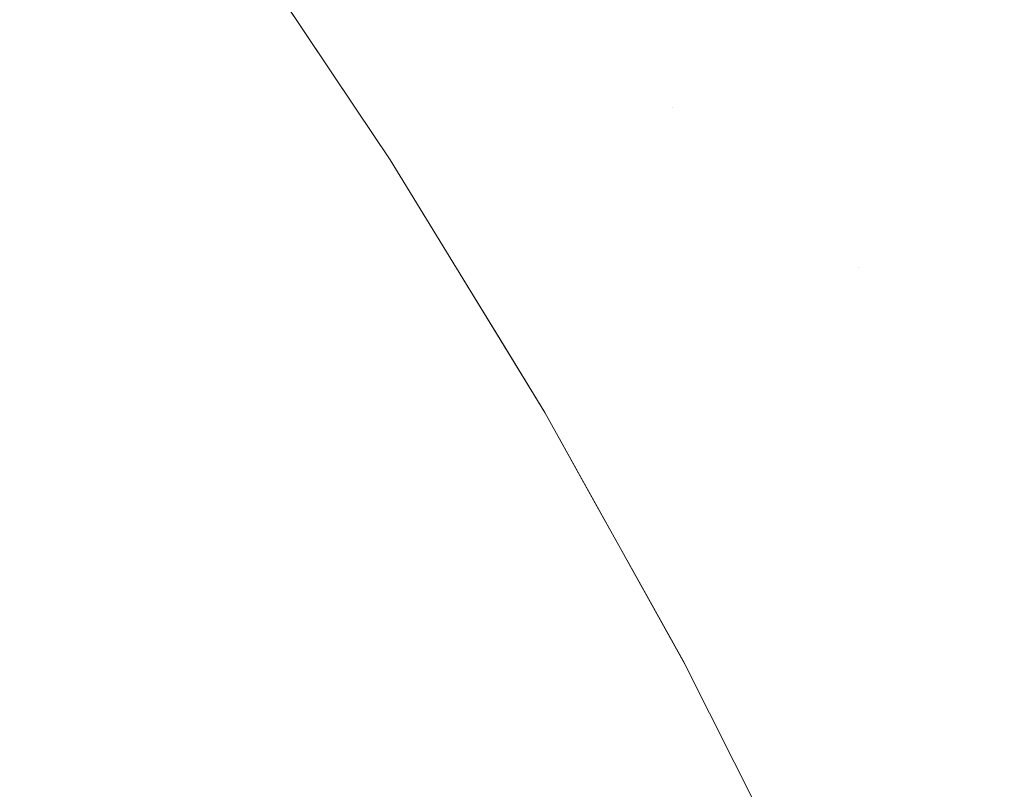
# Model space of a CAD drawing. Header units: centimetres. Extents: x -35.1 to 36.2, y 4.2 to 6.
# Tile 180 of 256: x -11.15929 to -11.14686, y 5.93542 to 5.94514. Entities that reach past the tile are written whole.
import ezdxf

# ---------------------------------------------------------------- set-up
doc = ezdxf.new("R2010")
doc.units = ezdxf.units.CM
doc.header["$LTSCALE"] = 2.54
doc.layers.add('Lucido design-1', color=7, linetype='Continuous')

# ---------------------------------------------------------------- blocks, each defined once
blk = doc.blocks.new('Gruppo-4-1')
at = {"color": 7, "linetype": 'Continuous', "lineweight": 9}
for points, invisible_edges in [([(-11.155722, 5.945032, -2276.92217), (-11.156755, 5.946575, -2276.92217), (-11.156403, 5.946049, -2276.72217), (-11.155047, 5.944025, -2276.72217)], 10), ([(-11.155764, 5.945021, -2276.925294), (-11.156452, 5.946033, -2276.925294), (-11.156755, 5.946575, -2276.92217), (-11.155722, 5.945032, -2276.92217)], 11), ([(36.079692, 5.946387, -2276.233469), (-34.952766, 5.946387, -2276.233469), (-34.952766, 5.942474, -2276.231539), (36.079692, 5.942474, -2276.231539)], 5), ([(-11.159162, 5.946252, -2276.940757), (-11.158465, 5.945256, -2276.940757), (-11.159205, 5.944971, -2276.943786), (-11.159897, 5.94596, -2276.943786)], 15), ([(-11.155019, 5.944032, -2276.72045), (-11.155047, 5.944025, -2276.72217), (-11.156403, 5.946049, -2276.72217), (-11.156321, 5.946055, -2276.718698)], 13), ([(-11.156321, 5.946055, -2276.718698), (-11.154965, 5.944032, -2276.71873), (-11.155019, 5.944032, -2276.72045)], 11), ([(-11.154875, 5.944032, -2276.717011), (-11.154965, 5.944032, -2276.71873), (-11.156321, 5.946055, -2276.718698), (-11.156231, 5.946055, -2276.716964)], 15), ([(-11.156231, 5.946055, -2276.716964), (-11.156104, 5.946055, -2276.715231), (-11.154749, 5.944032, -2276.715295), (-11.154875, 5.944032, -2276.717011)], 15), ([(-11.154588, 5.944032, -2276.713581), (-11.154749, 5.944032, -2276.715295), (-11.156104, 5.946055, -2276.715231), (-11.155941, 5.946055, -2276.713501)], 15), ([(-11.155941, 5.946055, -2276.713501), (-11.155742, 5.946055, -2276.711775), (-11.154391, 5.944032, -2276.71187), (-11.154588, 5.944032, -2276.713581)], 15), ([(-11.154158, 5.944032, -2276.710162), (-11.154391, 5.944032, -2276.71187), (-11.155742, 5.946055, -2276.711775), (-11.155507, 5.946055, -2276.710052)], 15), ([(-11.155507, 5.946055, -2276.710052), (-11.155237, 5.946055, -2276.708333), (-11.15389, 5.944032, -2276.708459), (-11.154158, 5.944032, -2276.710162)], 15), ([(-11.153587, 5.944032, -2276.706762), (-11.15389, 5.944032, -2276.708459), (-11.155237, 5.946055, -2276.708333), (-11.154931, 5.946055, -2276.70662)], 15), ([(-11.154931, 5.946055, -2276.70662), (-11.15459, 5.946055, -2276.704912), (-11.153249, 5.944032, -2276.705069), (-11.153587, 5.944032, -2276.706762)], 15), ([(-11.152877, 5.944032, -2276.703383), (-11.153249, 5.944032, -2276.705069), (-11.15459, 5.946055, -2276.704912), (-11.154214, 5.946055, -2276.70321)], 15), ([(-11.154214, 5.946055, -2276.70321), (-11.153804, 5.946055, -2276.701515), (-11.15247, 5.944032, -2276.701704), (-11.152877, 5.944032, -2276.703383)], 15), ([(-11.152029, 5.944032, -2276.700032), (-11.15247, 5.944032, -2276.701704), (-11.153804, 5.946055, -2276.701515), (-11.153358, 5.946055, -2276.699828)], 15), ([(-11.153358, 5.946055, -2276.699828), (-11.152879, 5.946055, -2276.698148), (-11.151554, 5.944032, -2276.698368), (-11.152029, 5.944032, -2276.700032)], 15), ([(-11.151046, 5.944032, -2276.696712), (-11.151554, 5.944032, -2276.698368), (-11.152879, 5.946055, -2276.698148), (-11.15182, 5.946055, -2276.694816)], 15), ([(-11.15182, 5.946055, -2276.694816), (-11.150504, 5.944032, -2276.695065), (-11.151046, 5.944032, -2276.696712)], 11), ([(-11.150628, 5.946055, -2276.691522), (-11.149324, 5.944032, -2276.691801), (-11.150504, 5.944032, -2276.695065), (-11.15182, 5.946055, -2276.694816)], 15), ([(-11.149308, 5.946055, -2276.68827), (-11.148016, 5.944032, -2276.68858), (-11.149324, 5.944032, -2276.691801), (-11.150628, 5.946055, -2276.691522)], 15), ([(-11.147863, 5.946055, -2276.685066), (-11.146584, 5.944032, -2276.685405), (-11.148016, 5.944032, -2276.68858), (-11.149308, 5.946055, -2276.68827)], 15), ([(-11.146297, 5.946055, -2276.681913), (-11.145031, 5.944032, -2276.68228), (-11.146584, 5.944032, -2276.685405), (-11.147863, 5.946055, -2276.685066)], 15), ([(-11.159897, 5.94596, -2276.943786), (-11.159205, 5.944971, -2276.943786), (-11.160052, 5.944644, -2276.946785), (-11.160739, 5.945626, -2276.946785)], 15), ([(-11.15623, 5.944846, -2276.931524), (-11.156915, 5.945854, -2276.931524), (-11.156626, 5.945966, -2276.928414), (-11.155939, 5.944955, -2276.928414)], 15), ([(-11.155939, 5.944955, -2276.928414), (-11.156626, 5.945966, -2276.928414), (-11.156452, 5.946033, -2276.925294), (-11.155764, 5.945021, -2276.925294)], 15), ([(-11.156636, 5.944694, -2276.934621), (-11.157319, 5.945698, -2276.934621), (-11.156915, 5.945854, -2276.931524), (-11.15623, 5.944846, -2276.931524)], 15), ([(-11.157156, 5.944499, -2276.9377), (-11.157836, 5.945499, -2276.9377), (-11.157319, 5.945698, -2276.934621), (-11.156636, 5.944694, -2276.934621)], 15), ([(-11.157789, 5.944262, -2276.940757), (-11.158465, 5.945256, -2276.940757), (-11.157836, 5.945499, -2276.9377), (-11.157156, 5.944499, -2276.9377)], 15), ([(-11.158532, 5.943983, -2276.943786), (-11.159205, 5.944971, -2276.943786), (-11.158465, 5.945256, -2276.940757), (-11.157789, 5.944262, -2276.940757)], 15), ([(-11.159384, 5.943664, -2276.946785), (-11.160052, 5.944644, -2276.946785), (-11.159205, 5.944971, -2276.943786), (-11.158532, 5.943983, -2276.943786)], 15), ([(-11.155939, 5.944955, -2276.928414), (-11.155271, 5.943947, -2276.928414), (-11.155564, 5.94384, -2276.931524), (-11.15623, 5.944846, -2276.931524)], 15), ([(-11.155764, 5.945021, -2276.925294), (-11.155095, 5.944011, -2276.925294), (-11.155271, 5.943947, -2276.928414), (-11.155939, 5.944955, -2276.928414)], 15), ([(-11.155722, 5.945032, -2276.92217), (-11.155047, 5.944025, -2276.92217), (-11.155095, 5.944011, -2276.925294), (-11.155764, 5.945021, -2276.925294)], 14), ([(-11.155047, 5.944025, -2276.72217), (-11.155047, 5.944025, -2276.92217), (-11.155722, 5.945032, -2276.92217)], 9), ([(-11.15623, 5.944846, -2276.931524), (-11.155564, 5.94384, -2276.931524), (-11.155972, 5.943691, -2276.934621), (-11.156636, 5.944694, -2276.934621)], 15), ([(-11.156636, 5.944694, -2276.934621), (-11.155972, 5.943691, -2276.934621), (-11.156496, 5.943501, -2276.9377), (-11.157156, 5.944499, -2276.9377)], 15), ([(-11.157156, 5.944499, -2276.9377), (-11.156496, 5.943501, -2276.9377), (-11.157132, 5.943269, -2276.940757), (-11.157789, 5.944262, -2276.940757)], 15), ([(-11.157789, 5.944262, -2276.940757), (-11.157132, 5.943269, -2276.940757), (-11.15788, 5.942996, -2276.943786), (-11.158532, 5.943983, -2276.943786)], 15), ([(-11.158532, 5.943983, -2276.943786), (-11.15788, 5.942996, -2276.943786), (-11.158736, 5.942684, -2276.946785), (-11.159384, 5.943664, -2276.946785)], 15), ([(-11.154918, 5.942835, -2276.931524), (-11.155564, 5.94384, -2276.931524), (-11.155271, 5.943947, -2276.928414), (-11.154624, 5.94294, -2276.928414)], 15), ([(-11.154624, 5.94294, -2276.928414), (-11.155271, 5.943947, -2276.928414), (-11.155095, 5.944011, -2276.925294), (-11.154447, 5.943002, -2276.925294)], 15), ([(-11.154447, 5.943002, -2276.925294), (-11.155095, 5.944011, -2276.925294), (-11.155047, 5.944025, -2276.92217), (-11.15461, 5.943372, -2276.92217)], 11), ([(-11.15461, 5.943372, -2276.72217), (-11.155047, 5.944025, -2276.72217), (-11.155019, 5.944032, -2276.72045)], 10), ([(-11.155047, 5.944025, -2276.72217), (-11.15461, 5.943372, -2276.72217), (-11.15461, 5.943372, -2276.92217), (-11.155047, 5.944025, -2276.92217)], 10), ([(-11.15461, 5.943372, -2276.72217), (-11.155019, 5.944032, -2276.72045), (-11.153741, 5.942016, -2276.720464)], 11), ([(-11.155019, 5.944032, -2276.72045), (-11.154965, 5.944032, -2276.71873), (-11.153687, 5.942016, -2276.71876), (-11.153741, 5.942016, -2276.720464)], 15), ([(-11.153598, 5.942016, -2276.717056), (-11.153687, 5.942016, -2276.71876), (-11.154965, 5.944032, -2276.71873), (-11.154875, 5.944032, -2276.717011)], 15), ([(-11.154875, 5.944032, -2276.717011), (-11.154749, 5.944032, -2276.715295), (-11.153474, 5.942016, -2276.715354), (-11.153598, 5.942016, -2276.717056)], 15), ([(-11.153314, 5.942016, -2276.713655), (-11.153474, 5.942016, -2276.715354), (-11.154749, 5.944032, -2276.715295), (-11.154588, 5.944032, -2276.713581)], 15), ([(-11.154588, 5.944032, -2276.713581), (-11.154391, 5.944032, -2276.71187), (-11.153118, 5.942016, -2276.711959), (-11.153314, 5.942016, -2276.713655)], 15), ([(-11.152888, 5.942016, -2276.710267), (-11.153118, 5.942016, -2276.711959), (-11.154391, 5.944032, -2276.71187), (-11.154158, 5.944032, -2276.710162)], 15), ([(-11.154158, 5.944032, -2276.710162), (-11.15389, 5.944032, -2276.708459), (-11.152622, 5.942016, -2276.708578), (-11.152888, 5.942016, -2276.710267)], 15), ([(-11.152322, 5.942016, -2276.706895), (-11.152622, 5.942016, -2276.708578), (-11.15389, 5.944032, -2276.708459), (-11.153587, 5.944032, -2276.706762)], 15), ([(-11.153587, 5.944032, -2276.706762), (-11.153249, 5.944032, -2276.705069), (-11.151987, 5.942016, -2276.705218), (-11.152322, 5.942016, -2276.706895)], 15), ([(-11.151618, 5.942016, -2276.703546), (-11.151987, 5.942016, -2276.705218), (-11.153249, 5.944032, -2276.705069), (-11.152877, 5.944032, -2276.703383)], 15), ([(-11.152877, 5.944032, -2276.703383), (-11.15247, 5.944032, -2276.701704), (-11.151214, 5.942016, -2276.701881), (-11.151618, 5.942016, -2276.703546)], 15), ([(-11.150777, 5.942016, -2276.700224), (-11.151214, 5.942016, -2276.701881), (-11.15247, 5.944032, -2276.701704), (-11.152029, 5.944032, -2276.700032)], 15), ([(-11.152029, 5.944032, -2276.700032), (-11.151554, 5.944032, -2276.698368), (-11.150306, 5.942016, -2276.698574), (-11.150777, 5.942016, -2276.700224)], 15), ([(-11.149802, 5.942016, -2276.696933), (-11.150306, 5.942016, -2276.698574), (-11.151554, 5.944032, -2276.698368), (-11.151046, 5.944032, -2276.696712)], 15), ([(-11.151046, 5.944032, -2276.696712), (-11.150504, 5.944032, -2276.695065), (-11.149266, 5.942016, -2276.695301), (-11.149802, 5.942016, -2276.696933)], 15), ([(-11.148697, 5.942016, -2276.693678), (-11.149266, 5.942016, -2276.695301), (-11.150504, 5.944032, -2276.695065), (-11.149324, 5.944032, -2276.691801)], 15), ([(-11.149324, 5.944032, -2276.691801), (-11.148095, 5.942016, -2276.692065), (-11.148697, 5.942016, -2276.693678)], 11), ([(-11.148095, 5.942016, -2276.692065), (-11.149324, 5.944032, -2276.691801), (-11.148016, 5.944032, -2276.68858), (-11.146799, 5.942016, -2276.688871)], 15), ([(-11.146799, 5.942016, -2276.688871), (-11.148016, 5.944032, -2276.68858), (-11.146584, 5.944032, -2276.685405), (-11.145379, 5.942016, -2276.685724)], 15), ([(-11.155329, 5.94269, -2276.934621), (-11.155972, 5.943691, -2276.934621), (-11.155564, 5.94384, -2276.931524), (-11.154918, 5.942835, -2276.931524)], 15), ([(-11.155855, 5.942504, -2276.9377), (-11.156496, 5.943501, -2276.9377), (-11.155972, 5.943691, -2276.934621), (-11.155329, 5.94269, -2276.934621)], 15), ([(-11.159384, 5.943664, -2276.946785), (-11.158736, 5.942684, -2276.946785), (-11.1597, 5.942333, -2276.94975), (-11.160343, 5.943304, -2276.94975)], 15), ([(-11.156494, 5.942277, -2276.940757), (-11.157132, 5.943269, -2276.940757), (-11.156496, 5.943501, -2276.9377), (-11.155855, 5.942504, -2276.9377)], 15), ([(-11.153775, 5.942006, -2276.92217), (-11.15461, 5.943372, -2276.92217), (-11.15461, 5.943372, -2276.72217), (-11.153775, 5.942006, -2276.72217)], 10), ([(-11.153741, 5.942016, -2276.720464), (-11.153775, 5.942006, -2276.72217), (-11.15461, 5.943372, -2276.72217)], 9), ([(-11.15461, 5.943372, -2276.92217), (-11.153775, 5.942006, -2276.92217), (-11.153818, 5.941995, -2276.925294), (-11.154447, 5.943002, -2276.925294)], 14), ([(-11.157246, 5.942011, -2276.943786), (-11.15788, 5.942996, -2276.943786), (-11.157132, 5.943269, -2276.940757), (-11.156494, 5.942277, -2276.940757)], 15), ([(-11.158108, 5.941706, -2276.946785), (-11.158736, 5.942684, -2276.946785), (-11.15788, 5.942996, -2276.943786), (-11.157246, 5.942011, -2276.943786)], 15), ([(-11.154447, 5.943002, -2276.925294), (-11.153818, 5.941995, -2276.925294), (-11.153996, 5.941934, -2276.928414), (-11.154624, 5.94294, -2276.928414)], 15), ([(-11.154918, 5.942835, -2276.931524), (-11.154292, 5.941832, -2276.931524), (-11.154704, 5.94169, -2276.934621), (-11.155329, 5.94269, -2276.934621)], 15), ([(-11.154624, 5.94294, -2276.928414), (-11.153996, 5.941934, -2276.928414), (-11.154292, 5.941832, -2276.931524), (-11.154918, 5.942835, -2276.931524)], 15), ([(-11.159077, 5.941363, -2276.94975), (-11.1597, 5.942333, -2276.94975), (-11.158736, 5.942684, -2276.946785), (-11.158108, 5.941706, -2276.946785)], 15), ([(-11.155329, 5.94269, -2276.934621), (-11.154704, 5.94169, -2276.934621), (-11.155233, 5.941509, -2276.9377), (-11.155855, 5.942504, -2276.9377)], 15), ([(36.079692, 5.942474, -2276.231539), (-34.952766, 5.942474, -2276.231539), (-34.952766, 5.93848, -2276.229782), (36.079692, 5.93848, -2276.229782)], 5), ([(-11.155855, 5.942504, -2276.9377), (-11.155233, 5.941509, -2276.9377), (-11.155876, 5.941287, -2276.940757), (-11.156494, 5.942277, -2276.940757)], 15), ([(-11.16015, 5.940983, -2276.952675), (-11.160768, 5.941944, -2276.952675), (-11.1597, 5.942333, -2276.94975), (-11.159077, 5.941363, -2276.94975)], 15), ([(-11.156494, 5.942277, -2276.940757), (-11.155876, 5.941287, -2276.940757), (-11.156632, 5.941027, -2276.943786), (-11.157246, 5.942011, -2276.943786)], 15), ([(-11.157246, 5.942011, -2276.943786), (-11.156632, 5.941027, -2276.943786), (-11.157498, 5.940729, -2276.946785), (-11.158108, 5.941706, -2276.946785)], 15), ([(-11.153387, 5.940931, -2276.928414), (-11.153996, 5.941934, -2276.928414), (-11.153818, 5.941995, -2276.925294), (-11.153208, 5.94099, -2276.925294)], 15), ([(-11.153208, 5.94099, -2276.925294), (-11.153818, 5.941995, -2276.925294), (-11.153775, 5.942006, -2276.92217), (-11.153161, 5.941003, -2276.92217)], 11), ([(-11.152658, 5.94018, -2276.72217), (-11.153775, 5.942006, -2276.72217), (-11.153741, 5.942016, -2276.720464)], 10), ([(-11.153775, 5.942006, -2276.72217), (-11.152658, 5.94018, -2276.72217), (-11.152658, 5.94018, -2276.92217), (-11.153161, 5.941003, -2276.92217)], 10), ([(-11.153161, 5.941003, -2276.92217), (-11.153775, 5.942006, -2276.92217), (-11.153775, 5.942006, -2276.72217)], 10), ([(-11.153741, 5.942016, -2276.720464), (-11.15254, 5.940007, -2276.720479), (-11.152658, 5.94018, -2276.72217)], 11), ([(-11.153741, 5.942016, -2276.720464), (-11.153687, 5.942016, -2276.71876), (-11.152487, 5.940007, -2276.718788), (-11.15254, 5.940007, -2276.720479)], 15), ([(-11.152399, 5.940007, -2276.717098), (-11.152487, 5.940007, -2276.718788), (-11.153687, 5.942016, -2276.71876), (-11.153598, 5.942016, -2276.717056)], 15), ([(-11.153598, 5.942016, -2276.717056), (-11.153474, 5.942016, -2276.715354), (-11.152275, 5.940007, -2276.71541), (-11.152399, 5.940007, -2276.717098)], 15), ([(-11.152117, 5.940007, -2276.713725), (-11.152275, 5.940007, -2276.71541), (-11.153474, 5.942016, -2276.715354), (-11.153314, 5.942016, -2276.713655)], 15), ([(-11.153314, 5.942016, -2276.713655), (-11.153118, 5.942016, -2276.711959), (-11.151923, 5.940007, -2276.712043), (-11.152117, 5.940007, -2276.713725)], 15), ([(-11.151694, 5.940007, -2276.710364), (-11.151923, 5.940007, -2276.712043), (-11.153118, 5.942016, -2276.711959), (-11.152888, 5.942016, -2276.710267)], 15), ([(-11.152888, 5.942016, -2276.710267), (-11.152622, 5.942016, -2276.708578), (-11.151431, 5.940007, -2276.70869), (-11.151694, 5.940007, -2276.710364)], 15), ([(-11.151133, 5.940007, -2276.707021), (-11.151431, 5.940007, -2276.70869), (-11.152622, 5.942016, -2276.708578), (-11.152322, 5.942016, -2276.706895)], 15), ([(-11.152322, 5.942016, -2276.706895), (-11.151987, 5.942016, -2276.705218), (-11.150801, 5.940007, -2276.705357), (-11.151133, 5.940007, -2276.707021)], 15), ([(-11.150435, 5.940007, -2276.703699), (-11.150801, 5.940007, -2276.705357), (-11.151987, 5.942016, -2276.705218), (-11.151618, 5.942016, -2276.703546)], 15), ([(-11.151618, 5.942016, -2276.703546), (-11.151214, 5.942016, -2276.701881), (-11.150034, 5.940007, -2276.702048), (-11.150435, 5.940007, -2276.703699)], 15), ([(-11.149601, 5.940007, -2276.700404), (-11.150034, 5.940007, -2276.702048), (-11.151214, 5.942016, -2276.701881), (-11.150777, 5.942016, -2276.700224)], 15), ([(-11.150777, 5.942016, -2276.700224), (-11.150306, 5.942016, -2276.698574), (-11.149134, 5.940007, -2276.698768), (-11.149601, 5.940007, -2276.700404)], 15), ([(-11.148634, 5.940007, -2276.69714), (-11.149134, 5.940007, -2276.698768), (-11.150306, 5.942016, -2276.698574), (-11.149802, 5.942016, -2276.696933)], 15), ([(-11.149802, 5.942016, -2276.696933), (-11.149266, 5.942016, -2276.695301), (-11.148102, 5.940007, -2276.695522), (-11.148634, 5.940007, -2276.69714)], 15), ([(-11.147537, 5.940007, -2276.693912), (-11.148102, 5.940007, -2276.695522), (-11.149266, 5.942016, -2276.695301), (-11.148697, 5.942016, -2276.693678)], 15), ([(-11.148697, 5.942016, -2276.693678), (-11.148095, 5.942016, -2276.692065), (-11.146941, 5.940007, -2276.692312), (-11.147537, 5.940007, -2276.693912)], 15), ([(-11.146314, 5.940007, -2276.690723), (-11.146941, 5.940007, -2276.692312), (-11.148095, 5.942016, -2276.692065), (-11.146799, 5.942016, -2276.688871)], 15), ([(-11.154099, 5.940693, -2276.934621), (-11.154704, 5.94169, -2276.934621), (-11.154292, 5.941832, -2276.931524), (-11.153684, 5.940831, -2276.931524)], 15), ([(-11.153684, 5.940831, -2276.931524), (-11.154292, 5.941832, -2276.931524), (-11.153996, 5.941934, -2276.928414), (-11.153387, 5.940931, -2276.928414)], 15), ([(-11.158108, 5.941706, -2276.946785), (-11.157498, 5.940729, -2276.946785), (-11.158472, 5.940394, -2276.94975), (-11.159077, 5.941363, -2276.94975)], 15), ([(-11.154631, 5.940515, -2276.9377), (-11.155233, 5.941509, -2276.9377), (-11.154704, 5.94169, -2276.934621), (-11.154099, 5.940693, -2276.934621)], 15), ([(-11.155277, 5.940299, -2276.940757), (-11.155876, 5.941287, -2276.940757), (-11.155233, 5.941509, -2276.9377), (-11.154631, 5.940515, -2276.9377)], 15), ([(-11.159077, 5.941363, -2276.94975), (-11.158472, 5.940394, -2276.94975), (-11.159551, 5.940023, -2276.952675), (-11.16015, 5.940983, -2276.952675)], 15), ([(-11.156036, 5.940046, -2276.943786), (-11.156632, 5.941027, -2276.943786), (-11.155876, 5.941287, -2276.940757), (-11.155277, 5.940299, -2276.940757)], 15), ([(-11.156907, 5.939755, -2276.946785), (-11.157498, 5.940729, -2276.946785), (-11.156632, 5.941027, -2276.943786), (-11.156036, 5.940046, -2276.943786)], 15), ([(-11.153208, 5.94099, -2276.925294), (-11.152618, 5.939988, -2276.925294), (-11.152797, 5.93993, -2276.928414), (-11.153387, 5.940931, -2276.928414)], 15), ([(-11.153161, 5.941003, -2276.92217), (-11.152658, 5.94018, -2276.92217), (-11.152618, 5.939988, -2276.925294), (-11.153208, 5.94099, -2276.925294)], 14), ([(-11.153684, 5.940831, -2276.931524), (-11.153096, 5.939833, -2276.931524), (-11.153513, 5.939698, -2276.934621), (-11.154099, 5.940693, -2276.934621)], 15), ([(-11.153387, 5.940931, -2276.928414), (-11.152797, 5.93993, -2276.928414), (-11.153096, 5.939833, -2276.931524), (-11.153684, 5.940831, -2276.931524)], 15), ([(-11.157885, 5.939428, -2276.94975), (-11.158472, 5.940394, -2276.94975), (-11.157498, 5.940729, -2276.946785), (-11.156907, 5.939755, -2276.946785)], 15), ([(-11.154099, 5.940693, -2276.934621), (-11.153513, 5.939698, -2276.934621), (-11.154047, 5.939524, -2276.9377), (-11.154631, 5.940515, -2276.9377)], 15), ([(-11.154631, 5.940515, -2276.9377), (-11.154047, 5.939524, -2276.9377), (-11.154696, 5.939314, -2276.940757), (-11.155277, 5.940299, -2276.940757)], 15), ([(-11.15897, 5.939066, -2276.952675), (-11.159551, 5.940023, -2276.952675), (-11.158472, 5.940394, -2276.94975), (-11.157885, 5.939428, -2276.94975)], 15), ([(-11.155277, 5.940299, -2276.940757), (-11.154696, 5.939314, -2276.940757), (-11.155459, 5.939066, -2276.943786), (-11.156036, 5.940046, -2276.943786)], 15), ([(-11.152658, 5.94018, -2276.72217), (-11.150891, 5.937001, -2276.72217), (-11.151447, 5.938001, -2276.92217), (-11.152001, 5.938998, -2276.92217)], 10), ([(-11.152001, 5.938998, -2276.92217), (-11.152658, 5.94018, -2276.92217), (-11.152658, 5.94018, -2276.72217)], 10), ([(-11.151415, 5.938008, -2276.720492), (-11.150891, 5.937001, -2276.72217), (-11.152658, 5.94018, -2276.72217), (-11.15254, 5.940007, -2276.720479)], 13), ([(-11.152046, 5.938988, -2276.925294), (-11.152618, 5.939988, -2276.925294), (-11.152658, 5.94018, -2276.92217), (-11.152001, 5.938998, -2276.92217)], 11), ([(-11.160158, 5.938669, -2276.955559), (-11.160732, 5.939617, -2276.955559), (-11.159551, 5.940023, -2276.952675), (-11.15897, 5.939066, -2276.952675)], 15), ([(-11.156036, 5.940046, -2276.943786), (-11.155459, 5.939066, -2276.943786), (-11.156334, 5.938783, -2276.946785), (-11.156907, 5.939755, -2276.946785)], 15), ([(-11.152226, 5.938931, -2276.928414), (-11.152797, 5.93993, -2276.928414), (-11.152618, 5.939988, -2276.925294), (-11.152046, 5.938988, -2276.925294)], 15), ([(-11.15254, 5.940007, -2276.720479), (-11.152487, 5.940007, -2276.718788), (-11.151362, 5.938008, -2276.718814), (-11.151415, 5.938008, -2276.720492)], 15), ([(-11.151275, 5.938008, -2276.717138), (-11.151362, 5.938008, -2276.718814), (-11.152487, 5.940007, -2276.718788), (-11.152399, 5.940007, -2276.717098)], 15), ([(-11.152399, 5.940007, -2276.717098), (-11.152275, 5.940007, -2276.71541), (-11.151152, 5.938008, -2276.715463), (-11.151275, 5.938008, -2276.717138)], 15), ([(-11.150995, 5.938008, -2276.713791), (-11.151152, 5.938008, -2276.715463), (-11.152275, 5.940007, -2276.71541), (-11.152117, 5.940007, -2276.713725)], 15), ([(-11.152117, 5.940007, -2276.713725), (-11.151923, 5.940007, -2276.712043), (-11.150802, 5.938008, -2276.712122), (-11.150995, 5.938008, -2276.713791)], 15), ([(-11.150575, 5.938008, -2276.710456), (-11.150802, 5.938008, -2276.712122), (-11.151923, 5.940007, -2276.712043), (-11.151694, 5.940007, -2276.710364)], 15), ([(-11.151694, 5.940007, -2276.710364), (-11.151431, 5.940007, -2276.70869), (-11.150314, 5.938008, -2276.708795), (-11.150575, 5.938008, -2276.710456)], 15), ([(-11.150019, 5.938008, -2276.707139), (-11.150314, 5.938008, -2276.708795), (-11.151431, 5.940007, -2276.70869), (-11.151133, 5.940007, -2276.707021)], 15), ([(-11.151133, 5.940007, -2276.707021), (-11.150801, 5.940007, -2276.705357), (-11.149689, 5.938008, -2276.705488), (-11.150019, 5.938008, -2276.707139)], 15), ([(-11.149326, 5.938008, -2276.703843), (-11.149689, 5.938008, -2276.705488), (-11.150801, 5.940007, -2276.705357), (-11.150435, 5.940007, -2276.703699)], 15), ([(-11.150435, 5.940007, -2276.703699), (-11.150034, 5.940007, -2276.702048), (-11.148929, 5.938008, -2276.702205), (-11.149326, 5.938008, -2276.703843)], 15), ([(-11.148498, 5.938008, -2276.700573), (-11.148929, 5.938008, -2276.702205), (-11.150034, 5.940007, -2276.702048), (-11.149601, 5.940007, -2276.700404)], 15), ([(-11.149601, 5.940007, -2276.700404), (-11.149134, 5.940007, -2276.698768), (-11.148035, 5.938008, -2276.69895), (-11.148498, 5.938008, -2276.700573)], 15), ([(-11.147539, 5.938008, -2276.697335), (-11.148035, 5.938008, -2276.69895), (-11.149134, 5.940007, -2276.698768), (-11.148634, 5.940007, -2276.69714)], 15), ([(-11.148634, 5.940007, -2276.69714), (-11.148102, 5.940007, -2276.695522), (-11.147011, 5.938008, -2276.695729), (-11.147539, 5.938008, -2276.697335)], 15), ([(-11.146451, 5.938008, -2276.694132), (-11.147011, 5.938008, -2276.695729), (-11.148102, 5.940007, -2276.695522), (-11.147537, 5.940007, -2276.693912)], 15), ([(-11.147537, 5.940007, -2276.693912), (-11.146941, 5.940007, -2276.692312), (-11.145859, 5.938008, -2276.692545), (-11.146451, 5.938008, -2276.694132)], 15), ([(-11.145237, 5.938008, -2276.690968), (-11.145859, 5.938008, -2276.692545), (-11.146941, 5.940007, -2276.692312), (-11.146314, 5.940007, -2276.690723)], 15), ([(-11.152527, 5.938836, -2276.931524), (-11.153096, 5.939833, -2276.931524), (-11.152797, 5.93993, -2276.928414), (-11.152226, 5.938931, -2276.928414)], 15), ([(-11.156907, 5.939755, -2276.946785), (-11.156334, 5.938783, -2276.946785), (-11.157318, 5.938464, -2276.94975), (-11.157885, 5.939428, -2276.94975)], 15), ([(-11.152945, 5.938705, -2276.934621), (-11.153513, 5.939698, -2276.934621), (-11.153096, 5.939833, -2276.931524), (-11.152527, 5.938836, -2276.931524)], 15), ([(-11.153482, 5.938536, -2276.9377), (-11.154047, 5.939524, -2276.9377), (-11.153513, 5.939698, -2276.934621), (-11.152945, 5.938705, -2276.934621)], 15), ([(-11.154134, 5.938331, -2276.940757), (-11.154696, 5.939314, -2276.940757), (-11.154047, 5.939524, -2276.9377), (-11.153482, 5.938536, -2276.9377)], 15), ([(-11.157885, 5.939428, -2276.94975), (-11.157318, 5.938464, -2276.94975), (-11.158407, 5.93811, -2276.952675), (-11.15897, 5.939066, -2276.952675)], 15), ([(-11.154901, 5.938089, -2276.943786), (-11.155459, 5.939066, -2276.943786), (-11.154696, 5.939314, -2276.940757), (-11.154134, 5.938331, -2276.940757)], 15), ([(-11.15897, 5.939066, -2276.952675), (-11.158407, 5.93811, -2276.952675), (-11.159601, 5.937724, -2276.955559), (-11.160158, 5.938669, -2276.955559)], 15), ([(-11.15578, 5.937813, -2276.946785), (-11.156334, 5.938783, -2276.946785), (-11.155459, 5.939066, -2276.943786), (-11.154901, 5.938089, -2276.943786)], 15), ([(-11.152046, 5.938988, -2276.925294), (-11.151493, 5.93799, -2276.925294), (-11.151674, 5.937935, -2276.928414), (-11.152226, 5.938931, -2276.928414)], 15), ([(-11.152001, 5.938998, -2276.92217), (-11.151447, 5.938001, -2276.92217), (-11.151493, 5.93799, -2276.925294), (-11.152046, 5.938988, -2276.925294)], 14), ([(-11.152226, 5.938931, -2276.928414), (-11.151674, 5.937935, -2276.928414), (-11.151975, 5.937843, -2276.931524), (-11.152527, 5.938836, -2276.931524)], 15), ([(-11.156768, 5.937502, -2276.94975), (-11.157318, 5.938464, -2276.94975), (-11.156334, 5.938783, -2276.946785), (-11.15578, 5.937813, -2276.946785)], 15), ([(-11.152527, 5.938836, -2276.931524), (-11.151975, 5.937843, -2276.931524), (-11.152396, 5.937714, -2276.934621), (-11.152945, 5.938705, -2276.934621)], 15), ([(-11.152945, 5.938705, -2276.934621), (-11.152396, 5.937714, -2276.934621), (-11.152935, 5.93755, -2276.9377), (-11.153482, 5.938536, -2276.9377)], 15), ([(36.079692, 5.93848, -2276.229782), (-34.952766, 5.93848, -2276.229782), (-34.952766, 5.934414, -2276.228201), (36.079692, 5.934414, -2276.228201)], 5), ([(-11.153482, 5.938536, -2276.9377), (-11.152935, 5.93755, -2276.9377), (-11.15359, 5.93735, -2276.940757), (-11.154134, 5.938331, -2276.940757)], 15), ([(-11.157863, 5.937157, -2276.952675), (-11.158407, 5.93811, -2276.952675), (-11.157318, 5.938464, -2276.94975), (-11.156768, 5.937502, -2276.94975)], 15), ([(-11.154134, 5.938331, -2276.940757), (-11.15359, 5.93735, -2276.940757), (-11.154361, 5.937115, -2276.943786), (-11.154901, 5.938089, -2276.943786)], 15), ([(-11.159061, 5.93678, -2276.955559), (-11.159601, 5.937724, -2276.955559), (-11.158407, 5.93811, -2276.952675), (-11.157863, 5.937157, -2276.952675)], 15), ([(-11.154901, 5.938089, -2276.943786), (-11.154361, 5.937115, -2276.943786), (-11.155243, 5.936846, -2276.946785), (-11.15578, 5.937813, -2276.946785)], 15), ([(-11.15114, 5.936941, -2276.928414), (-11.151674, 5.937935, -2276.928414), (-11.151493, 5.93799, -2276.925294), (-11.150958, 5.936995, -2276.925294)], 15), ([(-11.150958, 5.936995, -2276.925294), (-11.151493, 5.93799, -2276.925294), (-11.151447, 5.938001, -2276.92217), (-11.150897, 5.937013, -2276.92217)], 11), ([(-11.150897, 5.937013, -2276.92217), (-11.151447, 5.938001, -2276.92217), (-11.150891, 5.937001, -2276.72217)], 10), ([(-11.151415, 5.938008, -2276.720492), (-11.151362, 5.938008, -2276.718814), (-11.15031, 5.936021, -2276.718839), (-11.150363, 5.936021, -2276.720504)], 15), ([(-11.150363, 5.936021, -2276.720504), (-11.150891, 5.937001, -2276.72217), (-11.151415, 5.938008, -2276.720492)], 11), ([(-11.150223, 5.936021, -2276.717174), (-11.15031, 5.936021, -2276.718839), (-11.151362, 5.938008, -2276.718814), (-11.151275, 5.938008, -2276.717138)], 15), ([(-11.151275, 5.938008, -2276.717138), (-11.151152, 5.938008, -2276.715463), (-11.150102, 5.936021, -2276.715512), (-11.150223, 5.936021, -2276.717174)], 15), ([(-11.149945, 5.936021, -2276.713852), (-11.150102, 5.936021, -2276.715512), (-11.151152, 5.938008, -2276.715463), (-11.150995, 5.938008, -2276.713791)], 15), ([(-11.150995, 5.938008, -2276.713791), (-11.150802, 5.938008, -2276.712122), (-11.149755, 5.936021, -2276.712195), (-11.149945, 5.936021, -2276.713852)], 15), ([(-11.149529, 5.936021, -2276.710542), (-11.149755, 5.936021, -2276.712195), (-11.150802, 5.938008, -2276.712122), (-11.150575, 5.938008, -2276.710456)], 15), ([(-11.150575, 5.938008, -2276.710456), (-11.150314, 5.938008, -2276.708795), (-11.14927, 5.936021, -2276.708893), (-11.149529, 5.936021, -2276.710542)], 15), ([(-11.148977, 5.936021, -2276.707249), (-11.14927, 5.936021, -2276.708893), (-11.150314, 5.938008, -2276.708795), (-11.150019, 5.938008, -2276.707139)], 15), ([(-11.150019, 5.938008, -2276.707139), (-11.149689, 5.938008, -2276.705488), (-11.148649, 5.936021, -2276.70561), (-11.148977, 5.936021, -2276.707249)], 15), ([(-11.148289, 5.936021, -2276.703977), (-11.148649, 5.936021, -2276.70561), (-11.149689, 5.938008, -2276.705488), (-11.149326, 5.938008, -2276.703843)], 15), ([(-11.149326, 5.938008, -2276.703843), (-11.148929, 5.938008, -2276.702205), (-11.147894, 5.936021, -2276.702351), (-11.148289, 5.936021, -2276.703977)], 15), ([(-11.147467, 5.936021, -2276.700732), (-11.147894, 5.936021, -2276.702351), (-11.148929, 5.938008, -2276.702205), (-11.148498, 5.938008, -2276.700573)], 15), ([(-11.148498, 5.938008, -2276.700573), (-11.148035, 5.938008, -2276.69895), (-11.147008, 5.936021, -2276.69912), (-11.147467, 5.936021, -2276.700732)], 15), ([(-11.146515, 5.936021, -2276.697517), (-11.147008, 5.936021, -2276.69912), (-11.148035, 5.938008, -2276.69895), (-11.147539, 5.938008, -2276.697335)], 15), ([(-11.147539, 5.938008, -2276.697335), (-11.147011, 5.938008, -2276.695729), (-11.145991, 5.936021, -2276.695922), (-11.146515, 5.936021, -2276.697517)], 15), ([(-11.145435, 5.936021, -2276.694337), (-11.145991, 5.936021, -2276.695922), (-11.147011, 5.938008, -2276.695729), (-11.146451, 5.938008, -2276.694132)], 15), ([(-11.151443, 5.936852, -2276.931524), (-11.151975, 5.937843, -2276.931524), (-11.151674, 5.937935, -2276.928414), (-11.15114, 5.936941, -2276.928414)], 15), ([(-11.160361, 5.936371, -2276.958396), (-11.160894, 5.937304, -2276.958396), (-11.159601, 5.937724, -2276.955559), (-11.159061, 5.93678, -2276.955559)], 15), ([(-11.15578, 5.937813, -2276.946785), (-11.155243, 5.936846, -2276.946785), (-11.156236, 5.936543, -2276.94975), (-11.156768, 5.937502, -2276.94975)], 15), ([(-11.151865, 5.936727, -2276.934621), (-11.152396, 5.937714, -2276.934621), (-11.151975, 5.937843, -2276.931524), (-11.151443, 5.936852, -2276.931524)], 15), ([(-11.152406, 5.936567, -2276.9377), (-11.152935, 5.93755, -2276.9377), (-11.152396, 5.937714, -2276.934621), (-11.151865, 5.936727, -2276.934621)], 15), ([(-11.156768, 5.937502, -2276.94975), (-11.156236, 5.936543, -2276.94975), (-11.157336, 5.936207, -2276.952675), (-11.157863, 5.937157, -2276.952675)], 15), ([(-11.153065, 5.936372, -2276.940757), (-11.15359, 5.93735, -2276.940757), (-11.152935, 5.93755, -2276.9377), (-11.152406, 5.936567, -2276.9377)], 15), ([(-11.153838, 5.936143, -2276.943786), (-11.154361, 5.937115, -2276.943786), (-11.15359, 5.93735, -2276.940757), (-11.153065, 5.936372, -2276.940757)], 15), ([(-11.157863, 5.937157, -2276.952675), (-11.157336, 5.936207, -2276.952675), (-11.15854, 5.935839, -2276.955559), (-11.159061, 5.93678, -2276.955559)], 15), ([(-11.154724, 5.935881, -2276.946785), (-11.155243, 5.936846, -2276.946785), (-11.154361, 5.937115, -2276.943786), (-11.153838, 5.936143, -2276.943786)], 15), ([(-11.150958, 5.936995, -2276.925294), (-11.150441, 5.936004, -2276.925294), (-11.150624, 5.935951, -2276.928414), (-11.15114, 5.936941, -2276.928414)], 15), ([(-11.150897, 5.937013, -2276.92217), (-11.150891, 5.937001, -2276.92217), (-11.150441, 5.936004, -2276.925294), (-11.150958, 5.936995, -2276.925294)], 14), ([(-11.150891, 5.937001, -2276.72217), (-11.150891, 5.937001, -2276.92217), (-11.150897, 5.937013, -2276.92217)], 9), ([(-11.150891, 5.937001, -2276.72217), (-11.149299, 5.933838, -2276.72217), (-11.149299, 5.933838, -2276.92217), (-11.149403, 5.934044, -2276.92217)], 10), ([(-11.149403, 5.934044, -2276.92217), (-11.149896, 5.935024, -2276.92217), (-11.150891, 5.937001, -2276.92217), (-11.150891, 5.937001, -2276.72217)], 12), ([(-11.149381, 5.934046, -2276.720515), (-11.149299, 5.933838, -2276.72217), (-11.150891, 5.937001, -2276.72217), (-11.150363, 5.936021, -2276.720504)], 13), ([(-11.149942, 5.935015, -2276.925294), (-11.150441, 5.936004, -2276.925294), (-11.150891, 5.937001, -2276.92217), (-11.149896, 5.935024, -2276.92217)], 11), ([(-11.151443, 5.936852, -2276.931524), (-11.150928, 5.935864, -2276.931524), (-11.151352, 5.935742, -2276.934621), (-11.151865, 5.936727, -2276.934621)], 15), ([(-11.15114, 5.936941, -2276.928414), (-11.150624, 5.935951, -2276.928414), (-11.150928, 5.935864, -2276.931524), (-11.151443, 5.936852, -2276.931524)], 15), ([(-11.159061, 5.93678, -2276.955559), (-11.15854, 5.935839, -2276.955559), (-11.159845, 5.935441, -2276.958396), (-11.160361, 5.936371, -2276.958396)], 15), ([(-11.155721, 5.935586, -2276.94975), (-11.156236, 5.936543, -2276.94975), (-11.155243, 5.936846, -2276.946785), (-11.154724, 5.935881, -2276.946785)], 15), ([(-11.151865, 5.936727, -2276.934621), (-11.151352, 5.935742, -2276.934621), (-11.151895, 5.935587, -2276.9377), (-11.152406, 5.936567, -2276.9377)], 15), ([(-11.156826, 5.935259, -2276.952675), (-11.157336, 5.936207, -2276.952675), (-11.156236, 5.936543, -2276.94975), (-11.155721, 5.935586, -2276.94975)], 15), ([(-11.152406, 5.936567, -2276.9377), (-11.151895, 5.935587, -2276.9377), (-11.152556, 5.935397, -2276.940757), (-11.153065, 5.936372, -2276.940757)], 15), ([(-11.153065, 5.936372, -2276.940757), (-11.152556, 5.935397, -2276.940757), (-11.153333, 5.935174, -2276.943786), (-11.153838, 5.936143, -2276.943786)], 15), ([(-11.158035, 5.934901, -2276.955559), (-11.15854, 5.935839, -2276.955559), (-11.157336, 5.936207, -2276.952675), (-11.156826, 5.935259, -2276.952675)], 15), ([(-11.153838, 5.936143, -2276.943786), (-11.153333, 5.935174, -2276.943786), (-11.154223, 5.934919, -2276.946785), (-11.154724, 5.935881, -2276.946785)], 15), ([(-11.150125, 5.934964, -2276.928414), (-11.150624, 5.935951, -2276.928414), (-11.150441, 5.936004, -2276.925294), (-11.149942, 5.935015, -2276.925294)], 15), ([(-11.150363, 5.936021, -2276.720504), (-11.15031, 5.936021, -2276.718839), (-11.14933, 5.934046, -2276.718861), (-11.149381, 5.934046, -2276.720515)], 15), ([(-11.149243, 5.934046, -2276.717209), (-11.14933, 5.934046, -2276.718861), (-11.15031, 5.936021, -2276.718839), (-11.150223, 5.936021, -2276.717174)], 15), ([(-11.150223, 5.936021, -2276.717174), (-11.150102, 5.936021, -2276.715512), (-11.149122, 5.934046, -2276.715558), (-11.149243, 5.934046, -2276.717209)], 15), ([(-11.148967, 5.934046, -2276.713909), (-11.149122, 5.934046, -2276.715558), (-11.150102, 5.936021, -2276.715512), (-11.149945, 5.936021, -2276.713852)], 15), ([(-11.149945, 5.936021, -2276.713852), (-11.149755, 5.936021, -2276.712195), (-11.148778, 5.934046, -2276.712264), (-11.148967, 5.934046, -2276.713909)], 15), ([(-11.148554, 5.934046, -2276.710622), (-11.148778, 5.934046, -2276.712264), (-11.149755, 5.936021, -2276.712195), (-11.149529, 5.936021, -2276.710542)], 15), ([(-11.149529, 5.936021, -2276.710542), (-11.14927, 5.936021, -2276.708893), (-11.148296, 5.934046, -2276.708984), (-11.148554, 5.934046, -2276.710622)], 15), ([(-11.148005, 5.934046, -2276.707351), (-11.148296, 5.934046, -2276.708984), (-11.14927, 5.936021, -2276.708893), (-11.148977, 5.936021, -2276.707249)], 15), ([(-11.148977, 5.936021, -2276.707249), (-11.148649, 5.936021, -2276.70561), (-11.14768, 5.934046, -2276.705724), (-11.148005, 5.934046, -2276.707351)], 15), ([(-11.147322, 5.934046, -2276.704102), (-11.14768, 5.934046, -2276.705724), (-11.148649, 5.936021, -2276.70561), (-11.148289, 5.936021, -2276.703977)], 15), ([(-11.148289, 5.936021, -2276.703977), (-11.147894, 5.936021, -2276.702351), (-11.14693, 5.934046, -2276.702487), (-11.147322, 5.934046, -2276.704102)], 15), ([(-11.146506, 5.934046, -2276.700879), (-11.14693, 5.934046, -2276.702487), (-11.147894, 5.936021, -2276.702351), (-11.147467, 5.936021, -2276.700732)], 15), ([(-11.147467, 5.936021, -2276.700732), (-11.147008, 5.936021, -2276.69912), (-11.146049, 5.934046, -2276.699279), (-11.146506, 5.934046, -2276.700879)], 15), ([(-11.145561, 5.934046, -2276.697686), (-11.146049, 5.934046, -2276.699279), (-11.147008, 5.936021, -2276.69912), (-11.146515, 5.936021, -2276.697517)], 15), ([(-11.154724, 5.935881, -2276.946785), (-11.154223, 5.934919, -2276.946785), (-11.155224, 5.934632, -2276.94975), (-11.155721, 5.935586, -2276.94975)], 15), ([(-11.150856, 5.934761, -2276.934621), (-11.151352, 5.935742, -2276.934621), (-11.150928, 5.935864, -2276.931524), (-11.15043, 5.934879, -2276.931524)], 15), ([(-11.15043, 5.934879, -2276.931524), (-11.150928, 5.935864, -2276.931524), (-11.150624, 5.935951, -2276.928414), (-11.150125, 5.934964, -2276.928414)], 15), ([(-11.159346, 5.934514, -2276.958396), (-11.159845, 5.935441, -2276.958396), (-11.15854, 5.935839, -2276.955559), (-11.158035, 5.934901, -2276.955559)], 15), ([(-11.151402, 5.93461, -2276.9377), (-11.151895, 5.935587, -2276.9377), (-11.151352, 5.935742, -2276.934621), (-11.150856, 5.934761, -2276.934621)], 15), ([(-11.155721, 5.935586, -2276.94975), (-11.155224, 5.934632, -2276.94975), (-11.156333, 5.934314, -2276.952675), (-11.156826, 5.935259, -2276.952675)], 15), ([(-11.152066, 5.934425, -2276.940757), (-11.152556, 5.935397, -2276.940757), (-11.151895, 5.935587, -2276.9377), (-11.151402, 5.93461, -2276.9377)], 15)]:
    blk.add_3dface(points, dxfattribs=dict(at, invisible_edges=invisible_edges))

msp = doc.modelspace()

# ---------------------------------------------------------------- block references
at = {"layer": 'Lucido design-1', "color": 7}
msp.add_blockref('Gruppo-4-1', (0, 0), dxfattribs=at)

doc.saveas('drawing.dxf')
